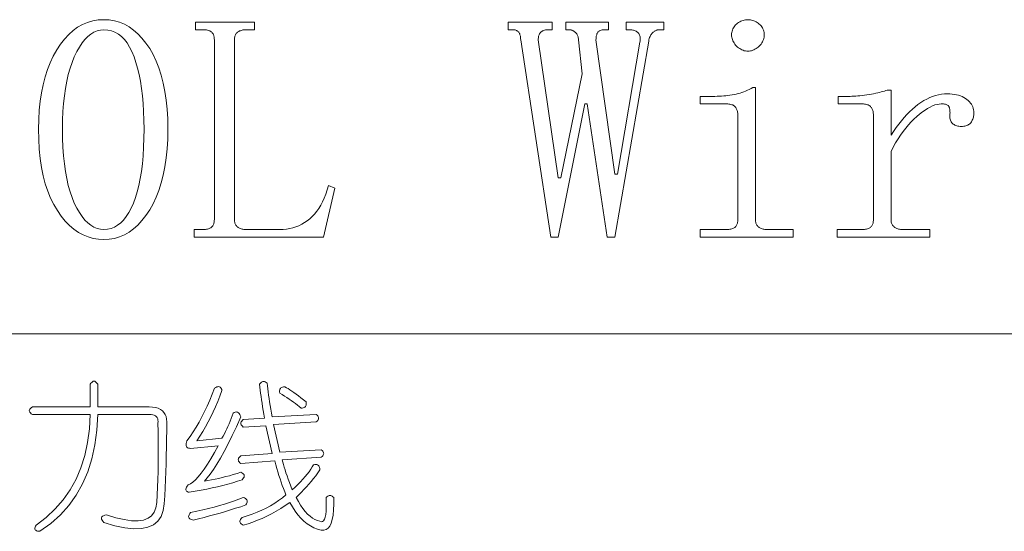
# Model space of a CAD drawing. Extents: x 1 to 297, y 1 to 210.
# Tile 163 of 171: x 256.78 to 270.23, y 78.62 to 85.6. Entities that reach past the tile are written whole.
import ezdxf

# ---------------------------------------------------------------- set-up
doc = ezdxf.new("R2010")
doc.units = 0

msp = doc.modelspace()

# ---------------------------------------------------------------- linework, layer by layer
at = {"color": 7, "lineweight": 13}
msp.add_line((220.339, 81.317), (295.393, 81.317), dxfattribs=at)
for points in [[(257.933, 82.605), (257.859, 82.609), (257.787, 82.621), (257.718, 82.64), (257.651, 82.668), (257.586, 82.703), (257.524, 82.747), (257.464, 82.798), (257.407, 82.857), (257.352, 82.924), (257.299, 82.999), (257.25, 83.081), (257.206, 83.17), (257.168, 83.265), (257.134, 83.367), (257.106, 83.475), (257.083, 83.589), (257.065, 83.711), (257.052, 83.838), (257.044, 83.973), (257.042, 84.113), (257.044, 84.244), (257.052, 84.37), (257.064, 84.491), (257.082, 84.607), (257.104, 84.718), (257.131, 84.823), (257.164, 84.923), (257.201, 85.018), (257.243, 85.108), (257.29, 85.193), (257.342, 85.271), (257.396, 85.341), (257.453, 85.403), (257.513, 85.457), (257.575, 85.502), (257.641, 85.539), (257.71, 85.568), (257.781, 85.588), (257.856, 85.601), (257.933, 85.605), (258.007, 85.601), (258.079, 85.589), (258.148, 85.569), (258.214, 85.542), (258.278, 85.506), (258.34, 85.463), (258.398, 85.412), (258.454, 85.352), (258.508, 85.285), (258.559, 85.21), (258.606, 85.129), (258.648, 85.04), (258.686, 84.946), (258.718, 84.846), (258.745, 84.739), (258.768, 84.626), (258.785, 84.507), (258.798, 84.382), (258.805, 84.251), (258.808, 84.113), (258.805, 83.976), (258.798, 83.844), (258.785, 83.719), (258.768, 83.599), (258.745, 83.485), (258.718, 83.378), (258.686, 83.276), (258.648, 83.181), (258.606, 83.091), (258.559, 83.008), (258.508, 82.931), (258.454, 82.863), (258.398, 82.802), (258.34, 82.75), (258.278, 82.705), (258.214, 82.669), (258.148, 82.641), (258.079, 82.621), (258.007, 82.609)], [(259.716, 82.879), (259.717, 82.866), (259.718, 82.853), (259.72, 82.841), (259.723, 82.83), (259.727, 82.819), (259.732, 82.809), (259.737, 82.8), (259.744, 82.791), (259.751, 82.783), (259.759, 82.776), (259.768, 82.77), (259.777, 82.764), (259.787, 82.759), (259.797, 82.754), (259.808, 82.75), (259.82, 82.747), (259.832, 82.745), (259.844, 82.743), (259.857, 82.742), (259.87, 82.742), (260.333, 82.742), (260.381, 82.743), (260.427, 82.748), (260.471, 82.755), (260.514, 82.765), (260.556, 82.778), (260.597, 82.794), (260.636, 82.813), (260.673, 82.835), (260.71, 82.86), (260.745, 82.888), (260.778, 82.918), (260.81, 82.952), (260.84, 82.99), (260.868, 83.03), (260.895, 83.074), (260.92, 83.121), (260.943, 83.171), (260.964, 83.225), (260.984, 83.282), (261.002, 83.342), (261.088, 83.308), (260.933, 82.639), (259.168, 82.639), (259.168, 82.742), (259.288, 82.742), (259.304, 82.742), (259.32, 82.743), (259.334, 82.745), (259.348, 82.747), (259.36, 82.75), (259.372, 82.754), (259.382, 82.759), (259.392, 82.764), (259.4, 82.77), (259.408, 82.776), (259.414, 82.783), (259.42, 82.791), (259.425, 82.8), (259.43, 82.809), (259.433, 82.819), (259.436, 82.83), (259.439, 82.841), (259.44, 82.853), (259.441, 82.866), (259.442, 82.879), (259.442, 85.33), (259.441, 85.344), (259.44, 85.357), (259.439, 85.369), (259.436, 85.38), (259.433, 85.39), (259.43, 85.4), (259.425, 85.41), (259.42, 85.418), (259.414, 85.426), (259.408, 85.433), (259.4, 85.44), (259.392, 85.446), (259.382, 85.451), (259.372, 85.455), (259.36, 85.459), (259.348, 85.462), (259.334, 85.465), (259.32, 85.466), (259.304, 85.467), (259.288, 85.468), (259.185, 85.468), (259.185, 85.57), (259.99, 85.57), (259.99, 85.468), (259.87, 85.468), (259.857, 85.467), (259.844, 85.466), (259.832, 85.465), (259.82, 85.462), (259.808, 85.459), (259.797, 85.455), (259.787, 85.451), (259.777, 85.446), (259.768, 85.44), (259.759, 85.433), (259.751, 85.426), (259.744, 85.418), (259.737, 85.41), (259.732, 85.4), (259.727, 85.39), (259.723, 85.38), (259.72, 85.369), (259.718, 85.357), (259.717, 85.344), (259.716, 85.33)], [(265.579, 85.57), (265.579, 85.468), (265.51, 85.468), (265.503, 85.467), (265.496, 85.466), (265.489, 85.465), (265.482, 85.462), (265.474, 85.459), (265.466, 85.455), (265.458, 85.451), (265.45, 85.446), (265.442, 85.44), (265.433, 85.433), (265.425, 85.426), (265.417, 85.418), (265.41, 85.408), (265.403, 85.398), (265.397, 85.386), (265.391, 85.374), (265.386, 85.36), (265.381, 85.346), (265.377, 85.33), (265.373, 85.313), (264.91, 82.639), (264.808, 82.639), (264.533, 84.456), (264.499, 84.456), (264.139, 82.639), (264.036, 82.639), (263.625, 85.33), (263.624, 85.344), (263.624, 85.357), (263.622, 85.369), (263.621, 85.38), (263.618, 85.39), (263.615, 85.4), (263.612, 85.41), (263.608, 85.418), (263.604, 85.426), (263.599, 85.433), (263.594, 85.44), (263.588, 85.446), (263.581, 85.451), (263.574, 85.455), (263.567, 85.459), (263.559, 85.462), (263.55, 85.465), (263.541, 85.466), (263.532, 85.467), (263.522, 85.468), (263.453, 85.468), (263.453, 85.57), (264.053, 85.57), (264.053, 85.468), (264.002, 85.468), (263.988, 85.467), (263.976, 85.466), (263.964, 85.465), (263.952, 85.462), (263.942, 85.459), (263.932, 85.455), (263.923, 85.451), (263.914, 85.446), (263.906, 85.44), (263.899, 85.433), (263.892, 85.426), (263.887, 85.418), (263.882, 85.41), (263.877, 85.4), (263.873, 85.39), (263.87, 85.38), (263.868, 85.369), (263.866, 85.357), (263.865, 85.344), (263.865, 85.33), (264.139, 83.445), (264.173, 83.445), (264.465, 84.868), (264.413, 85.33), (264.413, 85.344), (264.412, 85.357), (264.409, 85.369), (264.406, 85.38), (264.403, 85.39), (264.398, 85.4), (264.392, 85.41), (264.386, 85.418), (264.379, 85.426), (264.37, 85.433), (264.362, 85.44), (264.354, 85.446), (264.345, 85.451), (264.337, 85.455), (264.33, 85.459), (264.322, 85.462), (264.315, 85.465), (264.307, 85.466), (264.3, 85.467), (264.293, 85.468), (264.242, 85.468), (264.242, 85.57), (264.825, 85.57), (264.825, 85.468), (264.773, 85.468), (264.76, 85.467), (264.748, 85.466), (264.736, 85.465), (264.725, 85.462), (264.715, 85.459), (264.706, 85.455), (264.698, 85.451), (264.691, 85.446), (264.685, 85.44), (264.679, 85.433), (264.674, 85.426), (264.67, 85.418), (264.666, 85.41), (264.663, 85.4), (264.66, 85.39), (264.657, 85.38), (264.656, 85.369), (264.654, 85.357), (264.654, 85.344), (264.653, 85.33), (264.91, 83.496), (264.945, 83.496), (265.253, 85.296), (265.256, 85.313), (265.258, 85.329), (265.258, 85.344), (265.257, 85.358), (265.255, 85.371), (265.252, 85.384), (265.248, 85.395), (265.242, 85.406), (265.236, 85.416), (265.228, 85.425), (265.219, 85.433), (265.209, 85.44), (265.2, 85.447), (265.189, 85.452), (265.178, 85.457), (265.167, 85.461), (265.155, 85.464), (265.143, 85.466), (265.13, 85.467), (265.116, 85.468), (265.065, 85.468), (265.065, 85.57)], [(266.728, 85.605), (266.745, 85.604), (266.761, 85.602), (266.777, 85.599), (266.793, 85.595), (266.809, 85.59), (266.824, 85.583), (266.839, 85.575), (266.854, 85.566), (266.868, 85.556), (266.882, 85.545), (266.895, 85.533), (266.907, 85.52), (266.917, 85.506), (266.926, 85.493), (266.933, 85.478), (266.939, 85.464), (266.944, 85.448), (266.948, 85.432), (266.95, 85.416), (266.95, 85.399), (266.95, 85.382), (266.948, 85.365), (266.944, 85.349), (266.939, 85.333), (266.933, 85.318), (266.926, 85.302), (266.917, 85.287), (266.907, 85.273), (266.895, 85.259), (266.882, 85.245), (266.868, 85.232), (266.854, 85.22), (266.839, 85.21), (266.824, 85.201), (266.809, 85.193), (266.793, 85.187), (266.777, 85.182), (266.761, 85.179), (266.745, 85.177), (266.728, 85.176), (266.711, 85.177), (266.694, 85.179), (266.678, 85.182), (266.662, 85.187), (266.646, 85.193), (266.631, 85.201), (266.616, 85.21), (266.601, 85.22), (266.587, 85.232), (266.573, 85.245), (266.56, 85.259), (266.549, 85.273), (266.538, 85.287), (266.529, 85.302), (266.522, 85.318), (266.516, 85.333), (266.511, 85.349), (266.507, 85.365), (266.505, 85.382), (266.505, 85.399), (266.505, 85.416), (266.507, 85.432), (266.511, 85.448), (266.516, 85.464), (266.522, 85.478), (266.529, 85.493), (266.538, 85.506), (266.549, 85.52), (266.56, 85.533), (266.573, 85.545), (266.587, 85.556), (266.601, 85.566), (266.616, 85.575), (266.631, 85.583), (266.646, 85.59), (266.662, 85.595), (266.678, 85.599), (266.694, 85.602), (266.711, 85.604)], [(257.933, 85.468), (257.886, 85.464), (257.84, 85.453), (257.796, 85.434), (257.754, 85.409), (257.713, 85.375), (257.673, 85.335), (257.635, 85.287), (257.599, 85.232), (257.564, 85.169), (257.53, 85.099), (257.499, 85.023), (257.472, 84.942), (257.447, 84.856), (257.426, 84.764), (257.408, 84.668), (257.394, 84.567), (257.382, 84.461), (257.374, 84.35), (257.369, 84.234), (257.368, 84.113), (257.369, 83.986), (257.374, 83.864), (257.382, 83.749), (257.394, 83.639), (257.408, 83.535), (257.426, 83.437), (257.447, 83.344), (257.472, 83.258), (257.499, 83.177), (257.53, 83.102), (257.564, 83.034), (257.599, 82.972), (257.635, 82.918), (257.673, 82.871), (257.713, 82.832), (257.754, 82.799), (257.796, 82.774), (257.84, 82.756), (257.886, 82.745), (257.933, 82.742), (257.984, 82.745), (258.032, 82.756), (258.078, 82.774), (258.121, 82.799), (258.163, 82.832), (258.202, 82.871), (258.239, 82.918), (258.273, 82.972), (258.306, 83.034), (258.336, 83.102), (258.364, 83.177), (258.389, 83.258), (258.41, 83.344), (258.429, 83.437), (258.445, 83.535), (258.459, 83.639), (258.469, 83.749), (258.476, 83.864), (258.48, 83.986), (258.482, 84.113), (258.48, 84.234), (258.476, 84.35), (258.469, 84.461), (258.46, 84.567), (258.448, 84.668), (258.432, 84.764), (258.415, 84.856), (258.394, 84.942), (258.371, 85.023), (258.345, 85.099), (258.316, 85.169), (258.284, 85.232), (258.25, 85.287), (258.213, 85.335), (258.173, 85.375), (258.131, 85.409), (258.085, 85.434), (258.037, 85.453), (257.987, 85.464)], [(266.59, 84.302), (266.59, 84.315), (266.589, 84.328), (266.587, 84.341), (266.585, 84.353), (266.582, 84.364), (266.578, 84.375), (266.574, 84.385), (266.568, 84.395), (266.563, 84.405), (266.556, 84.413), (266.549, 84.421), (266.54, 84.429), (266.531, 84.435), (266.52, 84.441), (266.509, 84.445), (266.496, 84.449), (266.483, 84.452), (266.468, 84.454), (266.453, 84.456), (266.436, 84.456), (266.076, 84.456), (266.076, 84.559), (266.248, 84.559), (266.278, 84.559), (266.309, 84.56), (266.339, 84.561), (266.368, 84.563), (266.398, 84.565), (266.427, 84.568), (266.455, 84.572), (266.483, 84.576), (266.511, 84.58), (266.539, 84.585), (266.566, 84.59), (266.593, 84.597), (266.62, 84.604), (266.646, 84.612), (266.672, 84.621), (266.697, 84.631), (266.723, 84.642), (266.747, 84.653), (266.772, 84.666), (266.796, 84.679), (266.83, 84.679), (266.83, 82.879), (266.831, 82.866), (266.832, 82.853), (266.834, 82.841), (266.837, 82.83), (266.841, 82.819), (266.846, 82.809), (266.851, 82.8), (266.858, 82.791), (266.865, 82.783), (266.873, 82.776), (266.882, 82.77), (266.891, 82.764), (266.901, 82.759), (266.912, 82.754), (266.923, 82.75), (266.934, 82.747), (266.946, 82.745), (266.958, 82.743), (266.971, 82.742), (266.985, 82.742), (267.345, 82.742), (267.345, 82.639), (266.076, 82.639), (266.076, 82.742), (266.436, 82.742), (266.453, 82.742), (266.468, 82.743), (266.483, 82.745), (266.496, 82.747), (266.509, 82.75), (266.52, 82.754), (266.531, 82.759), (266.54, 82.764), (266.549, 82.77), (266.556, 82.776), (266.563, 82.783), (266.568, 82.791), (266.574, 82.8), (266.578, 82.809), (266.582, 82.819), (266.585, 82.83), (266.587, 82.841), (266.589, 82.853), (266.59, 82.866), (266.59, 82.879)], [(268.682, 84.028), (268.716, 84.081), (268.751, 84.132), (268.787, 84.181), (268.823, 84.226), (268.86, 84.27), (268.897, 84.31), (268.934, 84.349), (268.973, 84.384), (269.011, 84.417), (269.05, 84.448), (269.09, 84.475), (269.13, 84.5), (269.169, 84.522), (269.21, 84.541), (269.25, 84.557), (269.29, 84.57), (269.331, 84.58), (269.371, 84.588), (269.412, 84.592), (269.453, 84.593), (269.487, 84.593), (269.519, 84.59), (269.549, 84.586), (269.578, 84.581), (269.605, 84.574), (269.631, 84.566), (269.655, 84.556), (269.678, 84.544), (269.699, 84.531), (269.719, 84.516), (269.737, 84.501), (269.753, 84.484), (269.767, 84.468), (269.779, 84.45), (269.79, 84.433), (269.798, 84.414), (269.805, 84.396), (269.809, 84.376), (269.812, 84.356), (269.813, 84.336), (269.813, 84.319), (269.812, 84.303), (269.809, 84.288), (269.806, 84.273), (269.803, 84.259), (269.798, 84.246), (269.792, 84.233), (269.786, 84.221), (269.779, 84.21), (269.77, 84.199), (269.761, 84.189), (269.752, 84.181), (269.741, 84.173), (269.729, 84.166), (269.717, 84.16), (269.704, 84.156), (269.689, 84.152), (269.674, 84.15), (269.659, 84.148), (269.642, 84.148), (269.625, 84.148), (269.609, 84.15), (269.594, 84.152), (269.58, 84.156), (269.567, 84.16), (269.554, 84.166), (269.543, 84.173), (269.532, 84.181), (269.522, 84.189), (269.513, 84.199), (269.505, 84.21), (269.499, 84.221), (269.493, 84.233), (269.489, 84.246), (269.485, 84.259), (269.483, 84.273), (269.483, 84.288), (269.483, 84.303), (269.485, 84.319), (269.488, 84.336), (269.487, 84.346), (269.487, 84.356), (269.486, 84.366), (269.485, 84.375), (269.483, 84.383), (269.481, 84.392), (269.479, 84.4), (269.477, 84.408), (269.474, 84.415), (269.47, 84.422), (269.466, 84.428), (269.461, 84.434), (269.454, 84.439), (269.446, 84.444), (269.436, 84.448), (269.425, 84.451), (269.413, 84.453), (269.399, 84.455), (269.384, 84.456), (269.368, 84.456), (269.34, 84.454), (269.31, 84.449), (269.28, 84.441), (269.248, 84.429), (269.215, 84.413), (269.181, 84.394), (269.146, 84.372), (269.11, 84.346), (269.072, 84.317), (269.033, 84.285), (268.994, 84.249), (268.956, 84.211), (268.919, 84.17), (268.882, 84.126), (268.847, 84.079), (268.812, 84.03), (268.778, 83.978), (268.745, 83.923), (268.713, 83.865), (268.682, 83.805), (268.682, 82.879), (268.682, 82.866), (268.684, 82.853), (268.686, 82.841), (268.689, 82.83), (268.693, 82.819), (268.697, 82.809), (268.703, 82.8), (268.709, 82.791), (268.717, 82.783), (268.725, 82.776), (268.734, 82.77), (268.743, 82.764), (268.753, 82.759), (268.763, 82.754), (268.774, 82.75), (268.785, 82.747), (268.797, 82.745), (268.81, 82.743), (268.823, 82.742), (268.836, 82.742), (269.213, 82.742), (269.213, 82.639), (267.945, 82.639), (267.945, 82.742), (268.288, 82.742), (268.304, 82.742), (268.32, 82.743), (268.334, 82.745), (268.348, 82.747), (268.36, 82.75), (268.372, 82.754), (268.382, 82.759), (268.392, 82.764), (268.4, 82.77), (268.408, 82.776), (268.414, 82.783), (268.42, 82.791), (268.425, 82.8), (268.43, 82.809), (268.433, 82.819), (268.436, 82.83), (268.439, 82.841), (268.44, 82.853), (268.441, 82.866), (268.442, 82.879), (268.442, 84.302), (268.441, 84.315), (268.44, 84.328), (268.439, 84.341), (268.436, 84.353), (268.433, 84.364), (268.43, 84.375), (268.425, 84.385), (268.42, 84.395), (268.414, 84.405), (268.408, 84.413), (268.4, 84.421), (268.392, 84.429), (268.382, 84.435), (268.372, 84.441), (268.36, 84.445), (268.348, 84.449), (268.334, 84.452), (268.32, 84.454), (268.304, 84.456), (268.288, 84.456), (267.962, 84.456), (267.962, 84.559), (268.099, 84.559), (268.123, 84.559), (268.149, 84.56), (268.175, 84.561), (268.202, 84.563), (268.23, 84.565), (268.258, 84.568), (268.288, 84.572), (268.318, 84.576), (268.35, 84.58), (268.382, 84.585), (268.414, 84.59), (268.444, 84.595), (268.473, 84.601), (268.5, 84.607), (268.525, 84.613), (268.549, 84.619), (268.572, 84.625), (268.593, 84.631), (268.612, 84.638), (268.63, 84.645), (268.682, 84.645)], [(257.849, 80.629), (257.849, 80.32), (258.552, 80.32), (258.597, 80.318), (258.638, 80.312), (258.674, 80.302), (258.705, 80.287), (258.732, 80.269), (258.753, 80.246), (258.77, 80.219), (258.782, 80.189), (258.789, 80.154), (258.792, 80.115), (258.791, 79.999), (258.79, 79.883), (258.789, 79.769), (258.786, 79.657), (258.783, 79.545), (258.779, 79.434), (258.775, 79.324), (258.77, 79.215), (258.764, 79.107), (258.758, 79), (258.743, 78.905), (258.714, 78.825), (258.669, 78.761), (258.609, 78.712), (258.535, 78.679), (258.445, 78.661), (258.34, 78.658), (258.22, 78.671), (258.085, 78.699), (257.935, 78.743), (257.92, 78.76), (257.909, 78.775), (257.902, 78.788), (257.899, 78.801), (257.9, 78.812), (257.906, 78.821), (257.915, 78.83), (257.929, 78.836), (257.947, 78.842), (257.969, 78.846), (258.096, 78.808), (258.21, 78.782), (258.311, 78.768), (258.4, 78.766), (258.475, 78.777), (258.537, 78.801), (258.586, 78.836), (258.622, 78.884), (258.645, 78.945), (258.655, 79.017), (258.661, 79.121), (258.666, 79.225), (258.671, 79.331), (258.674, 79.437), (258.676, 79.545), (258.677, 79.653), (258.677, 79.763), (258.677, 79.873), (258.675, 79.985), (258.672, 80.097), (258.674, 80.12), (258.672, 80.141), (258.668, 80.159), (258.661, 80.174), (258.65, 80.187), (258.637, 80.198), (258.62, 80.207), (258.6, 80.213), (258.578, 80.216), (258.552, 80.217), (257.849, 80.217), (257.838, 80.004), (257.812, 79.803), (257.771, 79.613), (257.715, 79.436), (257.643, 79.27), (257.557, 79.117), (257.455, 78.975), (257.339, 78.846), (257.207, 78.729), (257.06, 78.623), (257.041, 78.624), (257.025, 78.627), (257.013, 78.631), (257.003, 78.637), (256.996, 78.645), (256.992, 78.654), (256.992, 78.665), (256.995, 78.678), (257, 78.693), (257.009, 78.709), (257.146, 78.813), (257.269, 78.928), (257.378, 79.053), (257.472, 79.189), (257.553, 79.335), (257.62, 79.491), (257.673, 79.657), (257.711, 79.833), (257.736, 80.02), (257.746, 80.217), (256.957, 80.217), (256.942, 80.228), (256.93, 80.238), (256.922, 80.248), (256.916, 80.259), (256.915, 80.269), (256.916, 80.279), (256.922, 80.289), (256.93, 80.3), (256.942, 80.31), (256.957, 80.32), (257.746, 80.32), (257.746, 80.629), (257.756, 80.644), (257.767, 80.656), (257.777, 80.665), (257.787, 80.67), (257.798, 80.672), (257.808, 80.67), (257.818, 80.665), (257.828, 80.656), (257.839, 80.644)], [(259.443, 80.577), (259.46, 80.586), (259.475, 80.593), (259.488, 80.596), (259.501, 80.597), (259.512, 80.595), (259.521, 80.59), (259.53, 80.582), (259.536, 80.572), (259.542, 80.559), (259.546, 80.543), (259.518, 80.468), (259.488, 80.395), (259.458, 80.323), (259.425, 80.252), (259.392, 80.183), (259.357, 80.115), (259.32, 80.049), (259.283, 79.984), (259.244, 79.92), (259.203, 79.857), (259.546, 79.892), (259.563, 79.923), (259.58, 79.955), (259.596, 79.987), (259.612, 80.021), (259.628, 80.055), (259.643, 80.089), (259.658, 80.125), (259.672, 80.161), (259.686, 80.197), (259.7, 80.235), (259.714, 80.243), (259.726, 80.249), (259.738, 80.252), (259.75, 80.251), (259.76, 80.247), (259.77, 80.241), (259.78, 80.231), (259.788, 80.218), (259.796, 80.202), (259.803, 80.183), (259.743, 80.051), (259.685, 79.929), (259.629, 79.816), (259.576, 79.714), (259.525, 79.622), (259.476, 79.539), (259.43, 79.467), (259.386, 79.404), (259.345, 79.352), (259.306, 79.309), (259.354, 79.316), (259.403, 79.325), (259.452, 79.334), (259.501, 79.345), (259.55, 79.356), (259.6, 79.369), (259.65, 79.382), (259.701, 79.397), (259.752, 79.412), (259.803, 79.429), (259.819, 79.422), (259.831, 79.414), (259.841, 79.405), (259.847, 79.396), (259.85, 79.386), (259.851, 79.375), (259.848, 79.364), (259.842, 79.352), (259.833, 79.339), (259.82, 79.326), (259.758, 79.306), (259.693, 79.286), (259.626, 79.267), (259.557, 79.249), (259.486, 79.232), (259.413, 79.215), (259.338, 79.199), (259.261, 79.183), (259.182, 79.169), (259.1, 79.155), (259.085, 79.159), (259.072, 79.164), (259.063, 79.171), (259.056, 79.179), (259.053, 79.189), (259.053, 79.2), (259.056, 79.212), (259.062, 79.226), (259.071, 79.241), (259.083, 79.257), (259.115, 79.272), (259.149, 79.295), (259.185, 79.327), (259.223, 79.367), (259.263, 79.416), (259.305, 79.473), (259.35, 79.539), (259.396, 79.614), (259.444, 79.697), (259.495, 79.789), (259.117, 79.755), (259.102, 79.756), (259.088, 79.759), (259.077, 79.764), (259.068, 79.771), (259.062, 79.78), (259.058, 79.792), (259.056, 79.805), (259.057, 79.82), (259.06, 79.838), (259.066, 79.857), (259.11, 79.917), (259.152, 79.979), (259.194, 80.045), (259.233, 80.113), (259.272, 80.183), (259.309, 80.257), (259.344, 80.333), (259.379, 80.411), (259.412, 80.493)], [(260.163, 80.646), (260.167, 80.607), (260.171, 80.567), (260.177, 80.525), (260.182, 80.481), (260.189, 80.436), (260.196, 80.389), (260.204, 80.34), (260.213, 80.289), (260.222, 80.237), (260.232, 80.183), (260.832, 80.217), (260.844, 80.207), (260.854, 80.197), (260.861, 80.187), (260.865, 80.176), (260.866, 80.166), (260.865, 80.156), (260.861, 80.145), (260.854, 80.135), (260.844, 80.125), (260.832, 80.115), (260.249, 80.08), (260.335, 79.703), (260.9, 79.737), (260.913, 79.727), (260.922, 79.717), (260.929, 79.707), (260.933, 79.696), (260.935, 79.686), (260.933, 79.676), (260.929, 79.665), (260.922, 79.655), (260.913, 79.645), (260.9, 79.635), (260.369, 79.6), (260.376, 79.568), (260.385, 79.534), (260.396, 79.498), (260.407, 79.46), (260.42, 79.42), (260.435, 79.378), (260.451, 79.334), (260.468, 79.288), (260.486, 79.239), (260.506, 79.189), (260.546, 79.226), (260.584, 79.263), (260.619, 79.299), (260.651, 79.334), (260.682, 79.369), (260.71, 79.403), (260.735, 79.436), (260.758, 79.469), (260.779, 79.501), (260.798, 79.532), (260.814, 79.534), (260.828, 79.534), (260.841, 79.533), (260.852, 79.529), (260.862, 79.523), (260.87, 79.515), (260.875, 79.505), (260.88, 79.493), (260.882, 79.479), (260.883, 79.463), (260.855, 79.422), (260.826, 79.382), (260.796, 79.343), (260.765, 79.304), (260.733, 79.266), (260.7, 79.229), (260.666, 79.192), (260.631, 79.156), (260.595, 79.121), (260.557, 79.086), (260.589, 79.03), (260.62, 78.98), (260.652, 78.934), (260.684, 78.894), (260.716, 78.859), (260.749, 78.829), (260.782, 78.804), (260.815, 78.784), (260.849, 78.77), (260.883, 78.76), (260.903, 78.754), (260.92, 78.757), (260.934, 78.768), (260.946, 78.788), (260.956, 78.816), (260.963, 78.853), (260.968, 78.898), (260.971, 78.952), (260.971, 79.015), (260.969, 79.086), (260.979, 79.095), (260.99, 79.102), (261, 79.108), (261.01, 79.111), (261.02, 79.112), (261.031, 79.111), (261.041, 79.108), (261.051, 79.102), (261.061, 79.095), (261.072, 79.086), (261.073, 78.995), (261.07, 78.915), (261.064, 78.844), (261.053, 78.784), (261.038, 78.735), (261.018, 78.695), (260.995, 78.666), (260.968, 78.647), (260.936, 78.639), (260.9, 78.64), (260.85, 78.653), (260.801, 78.672), (260.754, 78.696), (260.708, 78.725), (260.665, 78.76), (260.623, 78.801), (260.582, 78.847), (260.544, 78.898), (260.507, 78.955), (260.472, 79.017), (260.41, 78.974), (260.348, 78.934), (260.285, 78.896), (260.222, 78.861), (260.159, 78.829), (260.095, 78.799), (260.031, 78.773), (259.967, 78.749), (259.902, 78.727), (259.837, 78.709), (259.822, 78.716), (259.809, 78.724), (259.8, 78.733), (259.794, 78.742), (259.79, 78.752), (259.79, 78.762), (259.793, 78.774), (259.799, 78.786), (259.808, 78.798), (259.82, 78.812), (259.891, 78.833), (259.96, 78.857), (260.026, 78.883), (260.089, 78.91), (260.15, 78.94), (260.209, 78.972), (260.266, 79.006), (260.32, 79.042), (260.371, 79.08), (260.42, 79.12), (260.403, 79.162), (260.387, 79.205), (260.37, 79.248), (260.355, 79.293), (260.339, 79.339), (260.324, 79.386), (260.309, 79.433), (260.294, 79.482), (260.28, 79.532), (260.266, 79.583), (259.803, 79.549), (259.791, 79.559), (259.781, 79.569), (259.774, 79.58), (259.77, 79.59), (259.769, 79.6), (259.77, 79.611), (259.774, 79.621), (259.781, 79.631), (259.791, 79.641), (259.803, 79.652), (260.232, 79.686), (260.146, 80.063), (259.837, 80.046), (259.825, 80.056), (259.816, 80.067), (259.809, 80.077), (259.805, 80.087), (259.803, 80.097), (259.805, 80.108), (259.809, 80.118), (259.816, 80.128), (259.825, 80.139), (259.837, 80.149), (260.129, 80.166), (260.119, 80.22), (260.11, 80.272), (260.101, 80.323), (260.093, 80.372), (260.086, 80.419), (260.08, 80.464), (260.074, 80.508), (260.069, 80.55), (260.064, 80.59), (260.06, 80.629), (260.068, 80.641), (260.075, 80.651), (260.084, 80.659), (260.093, 80.665), (260.103, 80.667), (260.114, 80.668), (260.125, 80.666), (260.137, 80.662), (260.15, 80.655)], [(260.403, 80.595), (260.425, 80.583), (260.448, 80.57), (260.473, 80.554), (260.499, 80.537), (260.527, 80.517), (260.557, 80.496), (260.589, 80.472), (260.623, 80.446), (260.658, 80.419), (260.695, 80.389), (260.697, 80.373), (260.697, 80.358), (260.696, 80.345), (260.692, 80.334), (260.686, 80.325), (260.678, 80.317), (260.668, 80.311), (260.656, 80.307), (260.642, 80.304), (260.626, 80.303), (260.602, 80.324), (260.576, 80.344), (260.549, 80.365), (260.522, 80.385), (260.493, 80.406), (260.464, 80.427), (260.433, 80.447), (260.401, 80.468), (260.368, 80.488), (260.335, 80.509), (260.332, 80.525), (260.332, 80.54), (260.334, 80.553), (260.337, 80.564), (260.343, 80.573), (260.351, 80.581), (260.361, 80.587), (260.373, 80.591), (260.387, 80.594)], [(259.837, 79.086), (259.853, 79.079), (259.866, 79.071), (259.877, 79.062), (259.884, 79.053), (259.889, 79.043), (259.891, 79.033), (259.89, 79.021), (259.887, 79.009), (259.881, 78.997), (259.872, 78.983), (259.803, 78.959), (259.733, 78.937), (259.663, 78.914), (259.592, 78.893), (259.52, 78.872), (259.448, 78.851), (259.375, 78.832), (259.301, 78.813), (259.227, 78.795), (259.152, 78.777), (259.133, 78.782), (259.117, 78.787), (259.105, 78.794), (259.097, 78.802), (259.092, 78.812), (259.09, 78.823), (259.092, 78.835), (259.097, 78.849), (259.105, 78.864), (259.117, 78.88), (259.202, 78.898), (259.283, 78.916), (259.362, 78.935), (259.438, 78.954), (259.512, 78.975), (259.582, 78.995), (259.65, 79.017), (259.715, 79.039), (259.778, 79.062)]]:
    msp.add_lwpolyline(points, close=True, dxfattribs=at)

doc.saveas('drawing.dxf')
